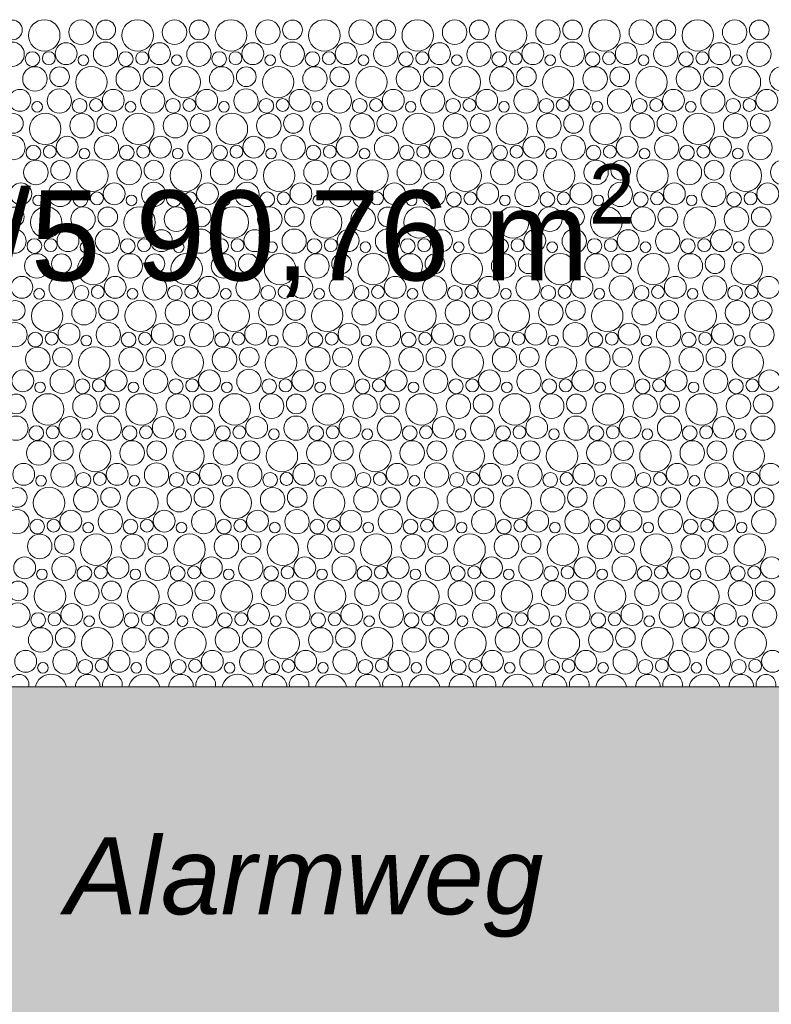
# Model space of a CAD drawing. Header units: metres. Extents: x -167 to 338, y -186 to 508.
# Tile 201 of 256: x 89.67 to 92.6, y 36.26 to 40.1. Entities that reach past the tile are written whole.
import ezdxf

# ---------------------------------------------------------------- set-up
doc = ezdxf.new("R2010")
doc.units = ezdxf.units.M
doc.header["$MEASUREMENT"] = 0
doc.linetypes.add('Öffnungslinie Tür Fenster', pattern=[0.23, 0.15, -0.08])
for name, color, linetype in [('60 Gelände 2D Übersicht', 7, 'Continuous'), ('60 Stellplätze', 7, 'Continuous'), ('90 Allgemein Beschriftung', 7, 'Continuous')]:
    doc.layers.add(name, color=color, linetype=linetype)
doc.styles.add('ERSTELLTER_STIL_1', font='arial.ttf')
doc.styles.add('ERSTELLTER_STIL_4', font='arial.ttf')

# ---------------------------------------------------------------- blocks, each defined once
blk = doc.blocks.new('*X44', base_point=(27236.1321, 33357.279))
at = {"layer": '60 Gelände 2D Übersicht', "color": 9, "linetype": 'Continuous', "lineweight": 18}
for centre, radius in [((89.6464, 40.057), 0.0384), ((89.7705, 40.0357), 0.0612), ((89.914, 40.0482), 0.0477), ((90.0101, 40.057), 0.0384), ((90.1342, 40.0357), 0.0612), ((90.2777, 40.0482), 0.0477), ((90.3738, 40.057), 0.0384), ((90.4979, 40.0357), 0.0612), ((90.6414, 40.0482), 0.0477), ((90.7375, 40.057), 0.0384), ((90.8616, 40.0357), 0.0612), ((91.0051, 40.0482), 0.0477), ((91.1012, 40.057), 0.0384), ((91.2253, 40.0357), 0.0612), ((91.3689, 40.0482), 0.0477), ((91.4649, 40.057), 0.0384), ((91.589, 40.0357), 0.0612), ((91.7326, 40.0482), 0.0477), ((91.8286, 40.057), 0.0384), ((91.9527, 40.0357), 0.0612), ((92.0963, 40.0482), 0.0477), ((92.1923, 40.057), 0.0384), ((92.3164, 40.0357), 0.0612), ((92.46, 40.0482), 0.0477), ((92.556, 40.057), 0.0384), ((89.6453, 39.9626), 0.0473), ((89.8556, 39.9648), 0.0426), ((90.009, 39.9626), 0.0473), ((90.2193, 39.9648), 0.0426), ((90.3727, 39.9626), 0.0473), ((90.583, 39.9648), 0.0426), ((90.7365, 39.9626), 0.0473), ((90.9467, 39.9648), 0.0426), ((91.1002, 39.9626), 0.0473), ((91.3104, 39.9648), 0.0426), ((91.4639, 39.9626), 0.0473), ((91.6741, 39.9648), 0.0426), ((91.8276, 39.9626), 0.0473), ((92.0378, 39.9648), 0.0426), ((92.1913, 39.9626), 0.0473), ((92.4015, 39.9648), 0.0426), ((92.555, 39.9626), 0.0473), ((89.7244, 39.9435), 0.0286), ((89.7882, 39.947), 0.0251), ((89.9229, 39.9394), 0.0207), ((90.0881, 39.9435), 0.0286), ((90.1519, 39.947), 0.0251), ((90.2866, 39.9394), 0.0207), ((90.4518, 39.9435), 0.0286), ((90.5156, 39.947), 0.0251), ((90.6504, 39.9394), 0.0207), ((90.8155, 39.9435), 0.0286), ((90.8793, 39.947), 0.0251), ((91.0141, 39.9394), 0.0207), ((91.1792, 39.9435), 0.0286), ((91.243, 39.947), 0.0251), ((91.3778, 39.9394), 0.0207), ((91.5429, 39.9435), 0.0286), ((91.6067, 39.947), 0.0251), ((91.7415, 39.9394), 0.0207), ((91.9066, 39.9435), 0.0286), ((91.9704, 39.947), 0.0251), ((92.1052, 39.9394), 0.0207), ((92.2703, 39.9435), 0.0286), ((92.3341, 39.947), 0.0251), ((92.4689, 39.9394), 0.0207), ((89.734, 39.8662), 0.0477), ((89.8301, 39.875), 0.0384), ((89.9542, 39.8537), 0.0612), ((90.0977, 39.8662), 0.0477), ((90.1938, 39.875), 0.0384), ((90.3179, 39.8537), 0.0612), ((90.4614, 39.8662), 0.0477), ((90.5575, 39.875), 0.0384), ((90.6816, 39.8537), 0.0612), ((90.8251, 39.8662), 0.0477), ((90.9212, 39.875), 0.0384), ((91.0453, 39.8537), 0.0612), ((91.1889, 39.8662), 0.0477), ((91.2849, 39.875), 0.0384), ((91.409, 39.8537), 0.0612), ((91.5526, 39.8662), 0.0477), ((91.6486, 39.875), 0.0384), ((91.7727, 39.8537), 0.0612), ((91.9163, 39.8662), 0.0477), ((92.0123, 39.875), 0.0384), ((92.1364, 39.8537), 0.0612), ((92.28, 39.8662), 0.0477), ((92.376, 39.875), 0.0384), ((92.5001, 39.8537), 0.0612), ((92.6437, 39.8662), 0.0477), ((89.6756, 39.7828), 0.0426), ((89.829, 39.7806), 0.0473), ((90.0393, 39.7828), 0.0426), ((90.1927, 39.7806), 0.0473), ((90.403, 39.7828), 0.0426), ((90.5565, 39.7806), 0.0473), ((90.7667, 39.7828), 0.0426), ((90.9202, 39.7806), 0.0473), ((91.1304, 39.7828), 0.0426), ((91.2839, 39.7806), 0.0473), ((91.4941, 39.7828), 0.0426), ((91.6476, 39.7806), 0.0473), ((91.8578, 39.7828), 0.0426), ((92.0113, 39.7806), 0.0473), ((92.2215, 39.7828), 0.0426), ((92.375, 39.7806), 0.0473), ((92.5852, 39.7828), 0.0426), ((89.7429, 39.7574), 0.0207), ((89.9081, 39.7615), 0.0286), ((89.9719, 39.765), 0.0251), ((90.1066, 39.7574), 0.0207), ((90.2718, 39.7615), 0.0286), ((90.3356, 39.765), 0.0251), ((90.4704, 39.7574), 0.0207), ((90.6355, 39.7615), 0.0286), ((90.6993, 39.765), 0.0251), ((90.8341, 39.7574), 0.0207), ((90.9992, 39.7615), 0.0286), ((91.063, 39.765), 0.0251), ((91.1978, 39.7574), 0.0207), ((91.3629, 39.7615), 0.0286), ((91.4267, 39.765), 0.0251), ((91.5615, 39.7574), 0.0207), ((91.7266, 39.7615), 0.0286), ((91.7904, 39.765), 0.0251), ((91.9252, 39.7574), 0.0207), ((92.0903, 39.7615), 0.0286), ((92.1541, 39.765), 0.0251), ((92.2889, 39.7574), 0.0207), ((92.454, 39.7615), 0.0286), ((92.5178, 39.765), 0.0251), ((89.6501, 39.693), 0.0384), ((89.7742, 39.6717), 0.0612), ((89.9177, 39.6842), 0.0477), ((90.0138, 39.693), 0.0384), ((90.1379, 39.6717), 0.0612), ((90.2814, 39.6842), 0.0477), ((90.3775, 39.693), 0.0384), ((90.5016, 39.6717), 0.0612), ((90.6451, 39.6842), 0.0477), ((90.7412, 39.693), 0.0384), ((90.8653, 39.6717), 0.0612), ((91.0089, 39.6842), 0.0477), ((91.1049, 39.693), 0.0384), ((91.229, 39.6717), 0.0612), ((91.3726, 39.6842), 0.0477), ((91.4686, 39.693), 0.0384), ((91.5927, 39.6717), 0.0612), ((91.7363, 39.6842), 0.0477), ((91.8323, 39.693), 0.0384), ((91.9564, 39.6717), 0.0612), ((92.1, 39.6842), 0.0477), ((92.196, 39.693), 0.0384), ((92.3201, 39.6717), 0.0612), ((92.4637, 39.6842), 0.0477), ((92.5597, 39.693), 0.0384), ((89.649, 39.5986), 0.0473), ((89.8593, 39.6008), 0.0426), ((90.0127, 39.5986), 0.0473), ((90.223, 39.6008), 0.0426), ((90.3765, 39.5986), 0.0473), ((90.5867, 39.6008), 0.0426), ((90.7402, 39.5986), 0.0473), ((90.9504, 39.6008), 0.0426), ((91.1039, 39.5986), 0.0473), ((91.3141, 39.6008), 0.0426), ((91.4676, 39.5986), 0.0473), ((91.6778, 39.6008), 0.0426), ((91.8313, 39.5986), 0.0473), ((92.0415, 39.6008), 0.0426), ((92.195, 39.5986), 0.0473), ((92.4052, 39.6008), 0.0426), ((92.5587, 39.5986), 0.0473), ((89.7281, 39.5795), 0.0286), ((89.7919, 39.5831), 0.0251), ((90.0918, 39.5795), 0.0286), ((90.1556, 39.5831), 0.0251), ((90.4555, 39.5795), 0.0286), ((90.5193, 39.5831), 0.0251), ((90.8192, 39.5795), 0.0286), ((90.883, 39.5831), 0.0251), ((91.1829, 39.5795), 0.0286), ((91.2467, 39.5831), 0.0251), ((91.5466, 39.5795), 0.0286), ((91.6104, 39.5831), 0.0251), ((91.9103, 39.5795), 0.0286), ((91.9741, 39.5831), 0.0251), ((92.274, 39.5795), 0.0286), ((92.3378, 39.5831), 0.0251), ((89.9266, 39.5754), 0.0207), ((90.2904, 39.5754), 0.0207), ((90.6541, 39.5754), 0.0207), ((91.0178, 39.5754), 0.0207), ((91.3815, 39.5754), 0.0207), ((91.7452, 39.5754), 0.0207), ((92.1089, 39.5754), 0.0207), ((92.4726, 39.5754), 0.0207), ((89.7377, 39.5022), 0.0477), ((89.8338, 39.511), 0.0384), ((89.9579, 39.4897), 0.0612), ((90.1014, 39.5022), 0.0477), ((90.1975, 39.511), 0.0384), ((90.3216, 39.4897), 0.0612), ((90.4651, 39.5022), 0.0477), ((90.5612, 39.511), 0.0384), ((90.6853, 39.4897), 0.0612), ((90.8289, 39.5022), 0.0477), ((90.9249, 39.511), 0.0384), ((91.049, 39.4897), 0.0612), ((91.1926, 39.5022), 0.0477), ((91.2886, 39.511), 0.0384), ((91.4127, 39.4897), 0.0612), ((91.5563, 39.5022), 0.0477), ((91.6523, 39.511), 0.0384), ((91.7764, 39.4897), 0.0612), ((91.92, 39.5022), 0.0477), ((92.016, 39.511), 0.0384), ((92.1401, 39.4897), 0.0612), ((92.2837, 39.5022), 0.0477), ((92.3797, 39.511), 0.0384), ((92.5038, 39.4897), 0.0612), ((92.6474, 39.5022), 0.0477), ((89.6793, 39.4188), 0.0426), ((89.8327, 39.4166), 0.0473), ((90.043, 39.4188), 0.0426), ((90.1965, 39.4166), 0.0473), ((90.4067, 39.4188), 0.0426), ((90.5602, 39.4166), 0.0473), ((90.7704, 39.4188), 0.0426), ((90.9239, 39.4166), 0.0473), ((91.1341, 39.4188), 0.0426), ((91.2876, 39.4166), 0.0473), ((91.4978, 39.4188), 0.0426), ((91.6513, 39.4166), 0.0473), ((91.8615, 39.4188), 0.0426), ((92.015, 39.4166), 0.0473), ((92.2252, 39.4188), 0.0426), ((92.3787, 39.4166), 0.0473), ((92.5889, 39.4188), 0.0426), ((89.7466, 39.3934), 0.0207), ((89.9118, 39.3975), 0.0286), ((89.9756, 39.4011), 0.0251), ((90.1104, 39.3934), 0.0207), ((90.2755, 39.3975), 0.0286), ((90.3393, 39.4011), 0.0251), ((90.4741, 39.3934), 0.0207), ((90.6392, 39.3975), 0.0286), ((90.703, 39.4011), 0.0251), ((90.8378, 39.3934), 0.0207), ((91.0029, 39.3975), 0.0286), ((91.0667, 39.4011), 0.0251), ((91.2015, 39.3934), 0.0207), ((91.3666, 39.3975), 0.0286), ((91.4304, 39.4011), 0.0251), ((91.5652, 39.3934), 0.0207), ((91.7303, 39.3975), 0.0286), ((91.7941, 39.4011), 0.0251), ((91.9289, 39.3934), 0.0207), ((92.094, 39.3975), 0.0286), ((92.1578, 39.4011), 0.0251), ((92.2926, 39.3934), 0.0207), ((92.4577, 39.3975), 0.0286), ((92.5216, 39.4011), 0.0251), ((89.7779, 39.3077), 0.0612), ((90.1416, 39.3077), 0.0612), ((90.5053, 39.3077), 0.0612), ((90.869, 39.3077), 0.0612), ((91.2327, 39.3077), 0.0612), ((91.5964, 39.3077), 0.0612), ((91.9601, 39.3077), 0.0612), ((92.3238, 39.3077), 0.0612), ((89.6538, 39.329), 0.0384), ((89.9214, 39.3202), 0.0477), ((90.0175, 39.329), 0.0384), ((90.2851, 39.3202), 0.0477), ((90.3812, 39.329), 0.0384), ((90.6489, 39.3202), 0.0477), ((90.7449, 39.329), 0.0384), ((91.0126, 39.3202), 0.0477), ((91.1086, 39.329), 0.0384), ((91.3763, 39.3202), 0.0477), ((91.4723, 39.329), 0.0384), ((91.74, 39.3202), 0.0477), ((91.836, 39.329), 0.0384), ((92.1037, 39.3202), 0.0477), ((92.1997, 39.329), 0.0384), ((92.4674, 39.3202), 0.0477), ((92.5634, 39.329), 0.0384), ((89.6527, 39.2346), 0.0473), ((89.863, 39.2368), 0.0426), ((90.0165, 39.2346), 0.0473), ((90.2267, 39.2368), 0.0426), ((90.3802, 39.2346), 0.0473), ((90.5904, 39.2368), 0.0426), ((90.7439, 39.2346), 0.0473), ((90.9541, 39.2368), 0.0426), ((91.1076, 39.2346), 0.0473), ((91.3178, 39.2368), 0.0426), ((91.4713, 39.2346), 0.0473), ((91.6815, 39.2368), 0.0426), ((91.835, 39.2346), 0.0473), ((92.0452, 39.2368), 0.0426), ((92.1987, 39.2346), 0.0473), ((92.4089, 39.2368), 0.0426), ((92.5624, 39.2346), 0.0473), ((89.7318, 39.2155), 0.0286), ((89.7956, 39.2191), 0.0251), ((89.9304, 39.2114), 0.0207), ((90.0955, 39.2155), 0.0286), ((90.1593, 39.2191), 0.0251), ((90.2941, 39.2114), 0.0207), ((90.4592, 39.2155), 0.0286), ((90.523, 39.2191), 0.0251), ((90.6578, 39.2114), 0.0207), ((90.8229, 39.2155), 0.0286), ((90.8867, 39.2191), 0.0251), ((91.0215, 39.2114), 0.0207), ((91.1866, 39.2155), 0.0286), ((91.2504, 39.2191), 0.0251), ((91.3852, 39.2114), 0.0207), ((91.5503, 39.2155), 0.0286), ((91.6141, 39.2191), 0.0251), ((91.7489, 39.2114), 0.0207), ((91.914, 39.2155), 0.0286), ((91.9778, 39.2191), 0.0251), ((92.1126, 39.2114), 0.0207), ((92.2777, 39.2155), 0.0286), ((92.3416, 39.2191), 0.0251), ((92.4763, 39.2114), 0.0207), ((89.7414, 39.1382), 0.0477), ((89.8375, 39.147), 0.0384), ((89.9616, 39.1257), 0.0612), ((90.1051, 39.1382), 0.0477), ((90.2012, 39.147), 0.0384), ((90.3253, 39.1257), 0.0612), ((90.4689, 39.1382), 0.0477), ((90.5649, 39.147), 0.0384), ((90.689, 39.1257), 0.0612), ((90.8326, 39.1382), 0.0477), ((90.9286, 39.147), 0.0384), ((91.0527, 39.1257), 0.0612), ((91.1963, 39.1382), 0.0477), ((91.2923, 39.147), 0.0384), ((91.4164, 39.1257), 0.0612), ((91.56, 39.1382), 0.0477), ((91.656, 39.147), 0.0384), ((91.7801, 39.1257), 0.0612), ((91.9237, 39.1382), 0.0477), ((92.0197, 39.147), 0.0384), ((92.1438, 39.1257), 0.0612), ((92.2874, 39.1382), 0.0477), ((92.3834, 39.147), 0.0384), ((92.5075, 39.1257), 0.0612), ((89.683, 39.0548), 0.0426), ((89.8365, 39.0526), 0.0473), ((89.9155, 39.0335), 0.0286), ((89.9793, 39.0371), 0.0251), ((90.0467, 39.0548), 0.0426), ((90.2002, 39.0526), 0.0473), ((90.2792, 39.0335), 0.0286), ((90.343, 39.0371), 0.0251), ((90.4104, 39.0548), 0.0426), ((90.5639, 39.0526), 0.0473), ((90.6429, 39.0335), 0.0286), ((90.7067, 39.0371), 0.0251), ((90.7741, 39.0548), 0.0426), ((90.9276, 39.0526), 0.0473), ((91.0066, 39.0335), 0.0286), ((91.0704, 39.0371), 0.0251), ((91.1378, 39.0548), 0.0426), ((91.2913, 39.0526), 0.0473), ((91.3703, 39.0335), 0.0286), ((91.4341, 39.0371), 0.0251), ((91.5015, 39.0548), 0.0426), ((91.655, 39.0526), 0.0473), ((91.734, 39.0335), 0.0286), ((91.7978, 39.0371), 0.0251), ((91.8652, 39.0548), 0.0426), ((92.0187, 39.0526), 0.0473), ((92.0977, 39.0335), 0.0286), ((92.1616, 39.0371), 0.0251), ((92.2289, 39.0548), 0.0426), ((92.3824, 39.0526), 0.0473), ((92.4614, 39.0335), 0.0286), ((92.5253, 39.0371), 0.0251), ((92.5926, 39.0548), 0.0426), ((89.7504, 39.0294), 0.0207), ((90.1141, 39.0294), 0.0207), ((90.4778, 39.0294), 0.0207), ((90.8415, 39.0294), 0.0207), ((91.2052, 39.0294), 0.0207), ((91.5689, 39.0294), 0.0207), ((91.9326, 39.0294), 0.0207), ((92.2963, 39.0294), 0.0207), ((89.6575, 38.965), 0.0384), ((89.7816, 38.9437), 0.0612), ((89.9251, 38.9562), 0.0477), ((90.0212, 38.965), 0.0384), ((90.1453, 38.9437), 0.0612), ((90.2889, 38.9562), 0.0477), ((90.3849, 38.965), 0.0384), ((90.509, 38.9437), 0.0612), ((90.6526, 38.9562), 0.0477), ((90.7486, 38.965), 0.0384), ((90.8727, 38.9437), 0.0612), ((91.0163, 38.9562), 0.0477), ((91.1123, 38.965), 0.0384), ((91.2364, 38.9437), 0.0612), ((91.38, 38.9562), 0.0477), ((91.476, 38.965), 0.0384), ((91.6001, 38.9437), 0.0612), ((91.7437, 38.9562), 0.0477), ((91.8397, 38.965), 0.0384), ((91.9638, 38.9437), 0.0612), ((92.1074, 38.9562), 0.0477), ((92.2034, 38.965), 0.0384), ((92.3275, 38.9437), 0.0612), ((92.4711, 38.9562), 0.0477), ((92.5671, 38.965), 0.0384), ((89.6565, 38.8706), 0.0473), ((89.8667, 38.8728), 0.0426), ((90.0202, 38.8706), 0.0473), ((90.2304, 38.8728), 0.0426), ((90.3839, 38.8706), 0.0473), ((90.5941, 38.8728), 0.0426), ((90.7476, 38.8706), 0.0473), ((90.9578, 38.8728), 0.0426), ((91.1113, 38.8706), 0.0473), ((91.3215, 38.8728), 0.0426), ((91.475, 38.8706), 0.0473), ((91.6852, 38.8728), 0.0426), ((91.8387, 38.8706), 0.0473), ((92.0489, 38.8728), 0.0426), ((92.2024, 38.8706), 0.0473), ((92.4126, 38.8728), 0.0426), ((92.5661, 38.8706), 0.0473), ((89.7355, 38.8515), 0.0286), ((89.7993, 38.8551), 0.0251), ((90.0992, 38.8515), 0.0286), ((90.163, 38.8551), 0.0251), ((90.4629, 38.8515), 0.0286), ((90.5267, 38.8551), 0.0251), ((90.8266, 38.8515), 0.0286), ((90.8904, 38.8551), 0.0251), ((91.1903, 38.8515), 0.0286), ((91.2541, 38.8551), 0.0251), ((91.554, 38.8515), 0.0286), ((91.6178, 38.8551), 0.0251), ((91.9177, 38.8515), 0.0286), ((91.9816, 38.8551), 0.0251), ((92.2814, 38.8515), 0.0286), ((92.3453, 38.8551), 0.0251), ((89.9341, 38.8474), 0.0207), ((90.2978, 38.8474), 0.0207), ((90.6615, 38.8474), 0.0207), ((91.0252, 38.8474), 0.0207), ((91.3889, 38.8474), 0.0207), ((91.7526, 38.8474), 0.0207), ((92.1163, 38.8474), 0.0207), ((92.48, 38.8474), 0.0207), ((89.7451, 38.7742), 0.0477), ((89.8412, 38.783), 0.0384), ((89.9653, 38.7617), 0.0612), ((90.1089, 38.7742), 0.0477), ((90.2049, 38.783), 0.0384), ((90.329, 38.7617), 0.0612), ((90.4726, 38.7742), 0.0477), ((90.5686, 38.783), 0.0384), ((90.6927, 38.7617), 0.0612), ((90.8363, 38.7742), 0.0477), ((90.9323, 38.783), 0.0384), ((91.0564, 38.7617), 0.0612), ((91.2, 38.7742), 0.0477), ((91.296, 38.783), 0.0384), ((91.4201, 38.7617), 0.0612), ((91.5637, 38.7742), 0.0477), ((91.6597, 38.783), 0.0384), ((91.7838, 38.7617), 0.0612), ((91.9274, 38.7742), 0.0477), ((92.0234, 38.783), 0.0384), ((92.1475, 38.7617), 0.0612), ((92.2911, 38.7742), 0.0477), ((92.3871, 38.783), 0.0384), ((92.5112, 38.7617), 0.0612), ((89.6867, 38.6908), 0.0426), ((89.8402, 38.6886), 0.0473), ((90.0504, 38.6908), 0.0426), ((90.2039, 38.6886), 0.0473), ((90.4141, 38.6908), 0.0426), ((90.5676, 38.6886), 0.0473), ((90.7778, 38.6908), 0.0426), ((90.9313, 38.6886), 0.0473), ((91.1415, 38.6908), 0.0426), ((91.295, 38.6886), 0.0473), ((91.5052, 38.6908), 0.0426), ((91.6587, 38.6886), 0.0473), ((91.8689, 38.6908), 0.0426), ((92.0224, 38.6886), 0.0473), ((92.2326, 38.6908), 0.0426), ((92.3861, 38.6886), 0.0473), ((92.5963, 38.6908), 0.0426), ((89.7541, 38.6654), 0.0207), ((89.9192, 38.6695), 0.0286), ((89.983, 38.6731), 0.0251), ((90.1178, 38.6654), 0.0207), ((90.2829, 38.6695), 0.0286), ((90.3467, 38.6731), 0.0251), ((90.4815, 38.6654), 0.0207), ((90.6466, 38.6695), 0.0286), ((90.7104, 38.6731), 0.0251), ((90.8452, 38.6654), 0.0207), ((91.0103, 38.6695), 0.0286), ((91.0741, 38.6731), 0.0251), ((91.2089, 38.6654), 0.0207), ((91.374, 38.6695), 0.0286), ((91.4378, 38.6731), 0.0251), ((91.5726, 38.6654), 0.0207), ((91.7377, 38.6695), 0.0286), ((91.8016, 38.6731), 0.0251), ((91.9363, 38.6654), 0.0207), ((92.1014, 38.6695), 0.0286), ((92.1653, 38.6731), 0.0251), ((92.3, 38.6654), 0.0207), ((92.4651, 38.6695), 0.0286), ((92.529, 38.6731), 0.0251), ((89.7853, 38.5797), 0.0612), ((90.149, 38.5797), 0.0612), ((90.5127, 38.5797), 0.0612), ((90.8764, 38.5797), 0.0612), ((91.2401, 38.5797), 0.0612), ((91.6038, 38.5797), 0.0612), ((91.9675, 38.5797), 0.0612), ((92.3312, 38.5797), 0.0612), ((89.6612, 38.601), 0.0384), ((89.9289, 38.5922), 0.0477), ((90.0249, 38.601), 0.0384), ((90.2926, 38.5922), 0.0477), ((90.3886, 38.601), 0.0384), ((90.6563, 38.5922), 0.0477), ((90.7523, 38.601), 0.0384), ((91.02, 38.5922), 0.0477), ((91.116, 38.601), 0.0384), ((91.3837, 38.5922), 0.0477), ((91.4797, 38.601), 0.0384), ((91.7474, 38.5922), 0.0477), ((91.8434, 38.601), 0.0384), ((92.1111, 38.5922), 0.0477), ((92.2071, 38.601), 0.0384), ((92.4748, 38.5922), 0.0477), ((92.5708, 38.601), 0.0384), ((89.6602, 38.5066), 0.0473), ((89.8704, 38.5088), 0.0426), ((90.0239, 38.5066), 0.0473), ((90.2341, 38.5088), 0.0426), ((90.3876, 38.5066), 0.0473), ((90.5978, 38.5088), 0.0426), ((90.7513, 38.5066), 0.0473), ((90.9615, 38.5088), 0.0426), ((91.115, 38.5066), 0.0473), ((91.3252, 38.5088), 0.0426), ((91.4787, 38.5066), 0.0473), ((91.6889, 38.5088), 0.0426), ((91.8424, 38.5066), 0.0473), ((92.0526, 38.5088), 0.0426), ((92.2061, 38.5066), 0.0473), ((92.4163, 38.5088), 0.0426), ((92.5698, 38.5066), 0.0473), ((89.7392, 38.4875), 0.0286), ((89.803, 38.4911), 0.0251), ((89.9378, 38.4834), 0.0207), ((90.1029, 38.4875), 0.0286), ((90.1667, 38.4911), 0.0251), ((90.3015, 38.4834), 0.0207), ((90.4666, 38.4875), 0.0286), ((90.5304, 38.4911), 0.0251), ((90.6652, 38.4834), 0.0207), ((90.8303, 38.4875), 0.0286), ((90.8941, 38.4911), 0.0251), ((91.0289, 38.4834), 0.0207), ((91.194, 38.4875), 0.0286), ((91.2578, 38.4911), 0.0251), ((91.3926, 38.4834), 0.0207), ((91.5577, 38.4875), 0.0286), ((91.6216, 38.4911), 0.0251), ((91.7563, 38.4834), 0.0207), ((91.9214, 38.4875), 0.0286), ((91.9853, 38.4911), 0.0251), ((92.12, 38.4834), 0.0207), ((92.2851, 38.4875), 0.0286), ((92.349, 38.4911), 0.0251), ((92.4837, 38.4834), 0.0207), ((89.7489, 38.4102), 0.0477), ((89.8449, 38.419), 0.0384), ((89.969, 38.3977), 0.0612), ((90.1126, 38.4102), 0.0477), ((90.2086, 38.419), 0.0384), ((90.3327, 38.3977), 0.0612), ((90.4763, 38.4102), 0.0477), ((90.5723, 38.419), 0.0384), ((90.6964, 38.3977), 0.0612), ((90.84, 38.4102), 0.0477), ((90.936, 38.419), 0.0384), ((91.0601, 38.3977), 0.0612), ((91.2037, 38.4102), 0.0477), ((91.2997, 38.419), 0.0384), ((91.4238, 38.3977), 0.0612), ((91.5674, 38.4102), 0.0477), ((91.6634, 38.419), 0.0384), ((91.7875, 38.3977), 0.0612), ((91.9311, 38.4102), 0.0477), ((92.0271, 38.419), 0.0384), ((92.1512, 38.3977), 0.0612), ((92.2948, 38.4102), 0.0477), ((92.3908, 38.419), 0.0384), ((92.515, 38.3977), 0.0612), ((89.6904, 38.3268), 0.0426), ((89.8439, 38.3246), 0.0473), ((89.9229, 38.3055), 0.0286), ((89.9867, 38.3091), 0.0251), ((90.0541, 38.3268), 0.0426), ((90.2076, 38.3246), 0.0473), ((90.2866, 38.3055), 0.0286), ((90.3504, 38.3091), 0.0251), ((90.4178, 38.3268), 0.0426), ((90.5713, 38.3246), 0.0473), ((90.6503, 38.3055), 0.0286), ((90.7141, 38.3091), 0.0251), ((90.7815, 38.3268), 0.0426), ((90.935, 38.3246), 0.0473), ((91.014, 38.3055), 0.0286), ((91.0778, 38.3091), 0.0251), ((91.1452, 38.3268), 0.0426), ((91.2987, 38.3246), 0.0473), ((91.3777, 38.3055), 0.0286), ((91.4416, 38.3091), 0.0251), ((91.5089, 38.3268), 0.0426), ((91.6624, 38.3246), 0.0473), ((91.7414, 38.3055), 0.0286), ((91.8053, 38.3091), 0.0251), ((91.8726, 38.3268), 0.0426), ((92.0261, 38.3246), 0.0473), ((92.1051, 38.3055), 0.0286), ((92.169, 38.3091), 0.0251), ((92.2363, 38.3268), 0.0426), ((92.3898, 38.3246), 0.0473), ((92.4689, 38.3055), 0.0286), ((92.5327, 38.3091), 0.0251), ((92.6001, 38.3268), 0.0426), ((89.7578, 38.3014), 0.0207), ((90.1215, 38.3014), 0.0207), ((90.4852, 38.3014), 0.0207), ((90.8489, 38.3014), 0.0207), ((91.2126, 38.3014), 0.0207), ((91.5763, 38.3014), 0.0207), ((91.94, 38.3014), 0.0207), ((92.3037, 38.3014), 0.0207), ((89.6649, 38.237), 0.0384), ((89.789, 38.2157), 0.0612), ((89.9326, 38.2282), 0.0477), ((90.0286, 38.237), 0.0384), ((90.1527, 38.2157), 0.0612), ((90.2963, 38.2282), 0.0477), ((90.3923, 38.237), 0.0384), ((90.5164, 38.2157), 0.0612), ((90.66, 38.2282), 0.0477), ((90.756, 38.237), 0.0384), ((90.8801, 38.2157), 0.0612), ((91.0237, 38.2282), 0.0477), ((91.1197, 38.237), 0.0384), ((91.2438, 38.2157), 0.0612), ((91.3874, 38.2282), 0.0477), ((91.4834, 38.237), 0.0384), ((91.6075, 38.2157), 0.0612), ((91.7511, 38.2282), 0.0477), ((91.8471, 38.237), 0.0384), ((91.9712, 38.2157), 0.0612), ((92.1148, 38.2282), 0.0477), ((92.2108, 38.237), 0.0384), ((92.335, 38.2157), 0.0612), ((92.4785, 38.2282), 0.0477), ((92.5745, 38.237), 0.0384), ((89.6639, 38.1426), 0.0473), ((89.8741, 38.1448), 0.0426), ((90.0276, 38.1426), 0.0473), ((90.2378, 38.1448), 0.0426), ((90.3913, 38.1426), 0.0473), ((90.6015, 38.1448), 0.0426), ((90.755, 38.1426), 0.0473), ((90.9652, 38.1448), 0.0426), ((91.1187, 38.1426), 0.0473), ((91.3289, 38.1448), 0.0426), ((91.4824, 38.1426), 0.0473), ((91.6926, 38.1448), 0.0426), ((91.8461, 38.1426), 0.0473), ((92.0563, 38.1448), 0.0426), ((92.2098, 38.1426), 0.0473), ((92.4201, 38.1448), 0.0426), ((92.5735, 38.1426), 0.0473), ((89.7429, 38.1235), 0.0286), ((89.8067, 38.1271), 0.0251), ((90.1066, 38.1235), 0.0286), ((90.1704, 38.1271), 0.0251), ((90.4703, 38.1235), 0.0286), ((90.5341, 38.1271), 0.0251), ((90.834, 38.1235), 0.0286), ((90.8978, 38.1271), 0.0251), ((91.1977, 38.1235), 0.0286), ((91.2616, 38.1271), 0.0251), ((91.5614, 38.1235), 0.0286), ((91.6253, 38.1271), 0.0251), ((91.9251, 38.1235), 0.0286), ((91.989, 38.1271), 0.0251), ((92.2889, 38.1235), 0.0286), ((92.3527, 38.1271), 0.0251), ((89.9415, 38.1194), 0.0207), ((90.3052, 38.1194), 0.0207), ((90.6689, 38.1194), 0.0207), ((91.0326, 38.1194), 0.0207), ((91.3963, 38.1194), 0.0207), ((91.76, 38.1194), 0.0207), ((92.1237, 38.1194), 0.0207), ((92.4874, 38.1194), 0.0207), ((89.7526, 38.0462), 0.0477), ((89.8486, 38.055), 0.0384), ((89.9727, 38.0337), 0.0612), ((90.1163, 38.0462), 0.0477), ((90.2123, 38.055), 0.0384), ((90.3364, 38.0337), 0.0612), ((90.48, 38.0462), 0.0477), ((90.576, 38.055), 0.0384), ((90.7001, 38.0337), 0.0612), ((90.8437, 38.0462), 0.0477), ((90.9397, 38.055), 0.0384), ((91.0638, 38.0337), 0.0612), ((91.2074, 38.0462), 0.0477), ((91.3034, 38.055), 0.0384), ((91.4275, 38.0337), 0.0612), ((91.5711, 38.0462), 0.0477), ((91.6671, 38.055), 0.0384), ((91.7912, 38.0337), 0.0612), ((91.9348, 38.0462), 0.0477), ((92.0308, 38.055), 0.0384), ((92.155, 38.0337), 0.0612), ((92.2985, 38.0462), 0.0477), ((92.3945, 38.055), 0.0384), ((92.5187, 38.0337), 0.0612), ((89.6941, 37.9628), 0.0426), ((89.8476, 37.9606), 0.0473), ((90.0578, 37.9628), 0.0426), ((90.2113, 37.9606), 0.0473), ((90.4215, 37.9628), 0.0426), ((90.575, 37.9606), 0.0473), ((90.7852, 37.9628), 0.0426), ((90.9387, 37.9606), 0.0473), ((91.1489, 37.9628), 0.0426), ((91.3024, 37.9606), 0.0473), ((91.5126, 37.9628), 0.0426), ((91.6661, 37.9606), 0.0473), ((91.8763, 37.9628), 0.0426), ((92.0298, 37.9606), 0.0473), ((92.2401, 37.9628), 0.0426), ((92.3935, 37.9606), 0.0473), ((92.6038, 37.9628), 0.0426), ((89.7615, 37.9374), 0.0207), ((89.9266, 37.9415), 0.0286), ((89.9904, 37.9451), 0.0251), ((90.1252, 37.9374), 0.0207), ((90.2903, 37.9415), 0.0286), ((90.3541, 37.9451), 0.0251), ((90.4889, 37.9374), 0.0207), ((90.654, 37.9415), 0.0286), ((90.7178, 37.9451), 0.0251), ((90.8526, 37.9374), 0.0207), ((91.0177, 37.9415), 0.0286), ((91.0816, 37.9451), 0.0251), ((91.2163, 37.9374), 0.0207), ((91.3814, 37.9415), 0.0286), ((91.4453, 37.9451), 0.0251), ((91.58, 37.9374), 0.0207), ((91.7451, 37.9415), 0.0286), ((91.809, 37.9451), 0.0251), ((91.9437, 37.9374), 0.0207), ((92.1089, 37.9415), 0.0286), ((92.1727, 37.9451), 0.0251), ((92.3074, 37.9374), 0.0207), ((92.4726, 37.9415), 0.0286), ((92.5364, 37.9451), 0.0251), ((89.7927, 37.8517), 0.0612), ((90.1564, 37.8517), 0.0612), ((90.5201, 37.8517), 0.0612), ((90.8838, 37.8517), 0.0612), ((91.2475, 37.8517), 0.0612), ((91.6112, 37.8517), 0.0612), ((91.975, 37.8517), 0.0612), ((92.3387, 37.8517), 0.0612), ((89.6686, 37.873), 0.0384), ((89.9363, 37.8642), 0.0477), ((90.0323, 37.873), 0.0384), ((90.3, 37.8642), 0.0477), ((90.396, 37.873), 0.0384), ((90.6637, 37.8642), 0.0477), ((90.7597, 37.873), 0.0384), ((91.0274, 37.8642), 0.0477), ((91.1234, 37.873), 0.0384), ((91.3911, 37.8642), 0.0477), ((91.4871, 37.873), 0.0384), ((91.7548, 37.8642), 0.0477), ((91.8508, 37.873), 0.0384), ((92.1185, 37.8642), 0.0477), ((92.2145, 37.873), 0.0384), ((92.4822, 37.8642), 0.0477), ((92.5783, 37.873), 0.0384), ((89.6676, 37.7787), 0.0473), ((89.8778, 37.7808), 0.0426), ((90.0313, 37.7787), 0.0473), ((90.2415, 37.7808), 0.0426), ((90.395, 37.7787), 0.0473), ((90.6052, 37.7808), 0.0426), ((90.7587, 37.7787), 0.0473), ((90.9689, 37.7808), 0.0426), ((91.1224, 37.7787), 0.0473), ((91.3326, 37.7808), 0.0426), ((91.4861, 37.7787), 0.0473), ((91.6963, 37.7808), 0.0426), ((91.8498, 37.7787), 0.0473), ((92.0601, 37.7808), 0.0426), ((92.2135, 37.7787), 0.0473), ((92.4238, 37.7808), 0.0426), ((92.5772, 37.7787), 0.0473), ((89.7466, 37.7595), 0.0286), ((89.8104, 37.7631), 0.0251), ((89.9452, 37.7554), 0.0207), ((90.1103, 37.7595), 0.0286), ((90.1741, 37.7631), 0.0251), ((90.3089, 37.7554), 0.0207), ((90.474, 37.7595), 0.0286), ((90.5378, 37.7631), 0.0251), ((90.6726, 37.7554), 0.0207), ((90.8377, 37.7595), 0.0286), ((90.9016, 37.7631), 0.0251), ((91.0363, 37.7554), 0.0207), ((91.2014, 37.7595), 0.0286), ((91.2653, 37.7631), 0.0251), ((91.4, 37.7554), 0.0207), ((91.5651, 37.7595), 0.0286), ((91.629, 37.7631), 0.0251), ((91.7637, 37.7554), 0.0207), ((91.9289, 37.7595), 0.0286), ((91.9927, 37.7631), 0.0251), ((92.1274, 37.7554), 0.0207), ((92.2926, 37.7595), 0.0286), ((92.3564, 37.7631), 0.0251), ((92.4911, 37.7554), 0.0207), ((89.7563, 37.6822), 0.0477), ((89.8523, 37.691), 0.0384), ((89.9764, 37.6697), 0.0612), ((90.12, 37.6822), 0.0477), ((90.216, 37.691), 0.0384), ((90.3401, 37.6697), 0.0612), ((90.4837, 37.6822), 0.0477), ((90.5797, 37.691), 0.0384), ((90.7038, 37.6697), 0.0612), ((90.8474, 37.6822), 0.0477), ((90.9434, 37.691), 0.0384), ((91.0675, 37.6697), 0.0612), ((91.2111, 37.6822), 0.0477), ((91.3071, 37.691), 0.0384), ((91.4312, 37.6697), 0.0612), ((91.5748, 37.6822), 0.0477), ((91.6708, 37.691), 0.0384), ((91.795, 37.6697), 0.0612), ((91.9385, 37.6822), 0.0477), ((92.0345, 37.691), 0.0384), ((92.1587, 37.6697), 0.0612), ((92.3022, 37.6822), 0.0477), ((92.3983, 37.691), 0.0384), ((92.5224, 37.6697), 0.0612), ((89.8513, 37.5967), 0.0473), ((90.215, 37.5967), 0.0473), ((90.5787, 37.5967), 0.0473), ((90.9424, 37.5967), 0.0473), ((91.3061, 37.5967), 0.0473), ((91.6698, 37.5967), 0.0473), ((92.0335, 37.5967), 0.0473), ((92.3972, 37.5967), 0.0473), ((89.6978, 37.5988), 0.0426), ((89.9303, 37.5775), 0.0286), ((89.9941, 37.5811), 0.0251), ((90.0615, 37.5988), 0.0426), ((90.294, 37.5775), 0.0286), ((90.3578, 37.5811), 0.0251), ((90.4252, 37.5988), 0.0426), ((90.6577, 37.5775), 0.0286), ((90.7216, 37.5811), 0.0251), ((90.7889, 37.5988), 0.0426), ((91.0214, 37.5775), 0.0286), ((91.0853, 37.5811), 0.0251), ((91.1526, 37.5988), 0.0426), ((91.3851, 37.5775), 0.0286), ((91.449, 37.5811), 0.0251), ((91.5163, 37.5988), 0.0426), ((91.7489, 37.5775), 0.0286), ((91.8127, 37.5811), 0.0251), ((91.8801, 37.5988), 0.0426), ((92.1126, 37.5775), 0.0286), ((92.1764, 37.5811), 0.0251), ((92.2438, 37.5988), 0.0426), ((92.4763, 37.5775), 0.0286), ((92.5401, 37.5811), 0.0251), ((92.6075, 37.5988), 0.0426), ((89.7652, 37.5734), 0.0207), ((90.1289, 37.5734), 0.0207), ((90.4926, 37.5734), 0.0207), ((90.8563, 37.5734), 0.0207), ((91.22, 37.5734), 0.0207), ((91.5837, 37.5734), 0.0207), ((91.9474, 37.5734), 0.0207), ((92.3111, 37.5734), 0.0207)]:
    blk.add_circle(centre, radius, dxfattribs=at)
for centre, radius, start, end in [((89.6723, 37.509), 0.0384, 344.933, 195.067), ((89.7964, 37.4877), 0.0612, 10.6429, 169.357), ((89.94, 37.5002), 0.0477, 358.616, 181.384), ((90.036, 37.509), 0.0384, 344.9328, 195.0672), ((90.1601, 37.4877), 0.0612, 10.6428, 169.3571), ((90.3037, 37.5002), 0.0477, 358.6158, 181.3842), ((90.3997, 37.509), 0.0384, 344.9325, 195.0674), ((90.5238, 37.4877), 0.0612, 10.6427, 169.3573), ((90.6674, 37.5002), 0.0477, 358.6156, 181.3843), ((90.7634, 37.509), 0.0384, 344.9323, 195.0676), ((90.8875, 37.4877), 0.0612, 10.6425, 169.3574), ((91.0311, 37.5002), 0.0477, 358.6154, 181.3845), ((91.1271, 37.509), 0.0384, 344.9321, 195.0679), ((91.2512, 37.4877), 0.0612, 10.6424, 169.3576), ((91.3948, 37.5002), 0.0477, 358.6153, 181.3847), ((91.4908, 37.509), 0.0384, 344.9319, 195.0681), ((91.615, 37.4877), 0.0612, 10.6423, 169.3577), ((91.7585, 37.5002), 0.0477, 358.6151, 181.3848), ((91.8545, 37.509), 0.0384, 344.9317, 195.0683), ((91.9787, 37.4877), 0.0612, 10.6421, 169.3578), ((92.1222, 37.5002), 0.0477, 358.6149, 181.385), ((92.2183, 37.509), 0.0384, 344.9314, 195.0685), ((92.3424, 37.4877), 0.0612, 10.642, 169.358), ((92.4859, 37.5002), 0.0477, 358.6148, 181.3852), ((92.582, 37.509), 0.0384, 344.9312, 195.0687)]:
    blk.add_arc(centre, radius, start, end, dxfattribs=at)

msp = doc.modelspace()

# ---------------------------------------------------------------- hatches: boundary and pattern name
at = {"layer": '60 Gelände 2D Übersicht', "linetype": 'Continuous', "lineweight": 18}
h = msp.add_hatch(dxfattribs=at)
h.set_pattern_fill('Mörtel_0001', color=8, style=0, pattern_type=2)
h.set_pattern_definition([(45, (27236.1321, 33357.62905), (-0.11136931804, 0.11136931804), [0, -0.105, 0, -0.1575]), (110, (27236.4821, 33357.62905), (0.1480015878, 0.0538681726), [0, -0.077, 0, -0.133])])
h.paths.add_polyline_path([(58.1615, 45.7496), (66.6638, 45.7501), (66.663, 37.5001), (77.6619, 37.5142), (77.6627, 45.7491), (84.1676, 45.7491), (84.1668, 37.4991), (95.1657, 37.4991), (95.1665, 45.7491), (101.6703, 45.7491), (101.6703, 14.5263), (95.1658, 14.3351), (95.1689, 36.0142), (84.17, 36.0153), (84.1681, 14.0509), (77.6707, 13.994), (77.6638, 36.0132), (66.6649, 35.9991), (66.6638, 13.8829), (59.5867, 13.8829), (59.5867, 23.1797), (59.5867, 37.3459), (58.1625, 37.3459), (58.1625, 28.2047)])

# ---------------------------------------------------------------- linework, layer by layer
at = {"layer": '60 Stellplätze', "color": 7, "linetype": 'Continuous', "lineweight": 13}
msp.add_line((84.1667, 37.4991), (95.1688, 37.4991), dxfattribs=at)

# ---------------------------------------------------------------- block references
at = {"layer": '60 Gelände 2D Übersicht', "color": 9, "linetype": 'Öffnungslinie Tür Fenster', "lineweight": 18}
msp.add_blockref('*X44', (27236.1321, 33357.279), dxfattribs=at)

# ---------------------------------------------------------------- texts
at = {"layer": '60 Gelände 2D Übersicht', "color": 7, "lineweight": 13, "insert": (86.5112, 38.9764), "char_height": 0.35, "attachment_point": 7, "style": 'ERSTELLTER_STIL_1'}
msp.add_mtext('\\A1;{\\pql;\\fArial|b0|i0|c0|p0;\\W1.000000;Moränesplitt 2/5 90,76 m\\fArial|b0|i0|c0|p0;\\W1.000000;\\A1{\\H.66x;\\S2^  ;}}', dxfattribs=at)
at = {"layer": '90 Allgemein Beschriftung', "color": 7, "linetype": 'Continuous', "lineweight": 13, "insert": (89.8524, 36.9141), "char_height": 0.3, "attachment_point": 1, "style": 'ERSTELLTER_STIL_4'}
msp.add_mtext('\\A1;{\\pql;\\fArial|b0|i1|c0|p0;\\W1.000000;Alarmweg }', dxfattribs=at)

doc.saveas('drawing.dxf')
